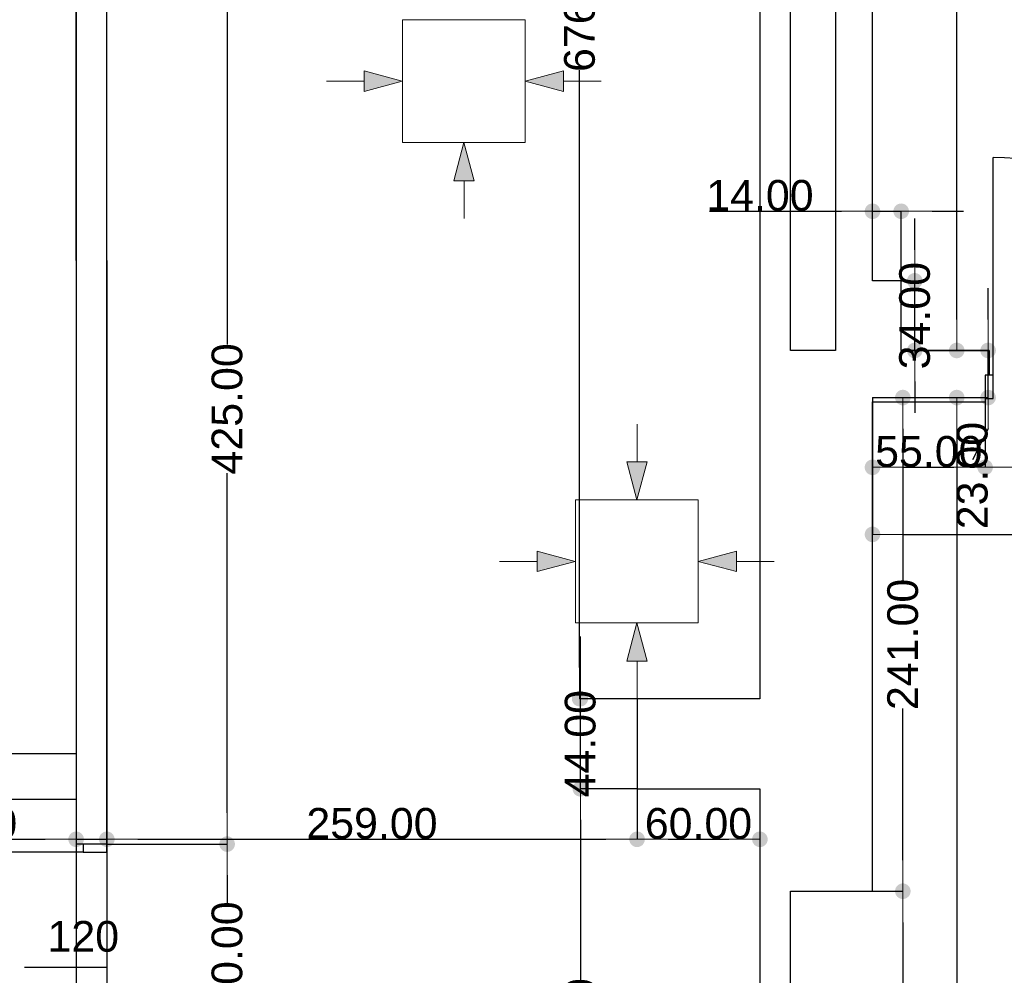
# Model space of a CAD drawing. Header units: millimetres. Extents: x -175445 to -20415, y -559200 to 231527.
# Tile 76 of 256: x -129524 to -124714, y -171981 to -167316. Entities that reach past the tile are written whole.
import ezdxf

# ---------------------------------------------------------------- set-up
doc = ezdxf.new("R2010")
doc.units = ezdxf.units.MM
doc.header["$MEASUREMENT"] = 0
for name, color, linetype in [('Drzwi', 7, 'Continuous'), ('Linia', 7, 'Continuous'), ('Obiekt', 7, 'Continuous'), ('Słup', 7, 'Continuous'), ('Wymiary', 63, 'Continuous'), ('Ściana', 7, 'Continuous')]:
    doc.layers.add(name, color=color, linetype=linetype)
doc.styles.add('Arial', font='txt')
doc.dimstyles.new('GENERATED_STYLE__1', dxfattribs={"dimtxt": 150, "dimasz": 152, "dimexe": 0.18, "dimexo": 0, "dimgap": 0.09, "dimtad": 1, "dimtih": 1, "dimtoh": 1, "dimlfac": 0.1, "dimzin": 0, "dimdsep": 46, "dimtxsty": 'Arial', "dimblk": 'ARROWHEAD_11', "dimblk1": 'ARROWHEAD_11', "dimblk2": 'ARROWHEAD_11', "dimcen": 0.09, "dimclrd": 114, "dimclre": 114, "dimclrt": 114, "dimazin": 0, "dimtfac": 1, "dimtdec": 4, "dimtmove": 0, "dimatfit": 3, "dimfxl": 1, "dimtolj": 1, "dimtzin": 0, "dimarcsym": 0})
doc.dimstyles.new('GENERATED_STYLE__2', dxfattribs={"dimtxt": 150, "dimasz": 152, "dimexe": 0.18, "dimexo": 0, "dimgap": 0.09, "dimtad": 1, "dimlfac": 0.1, "dimzin": 0, "dimdsep": 46, "dimtxsty": 'Arial', "dimblk": 'ARROWHEAD_11', "dimblk1": 'ARROWHEAD_11', "dimblk2": 'ARROWHEAD_11', "dimcen": 0.09, "dimclrd": 114, "dimclre": 114, "dimclrt": 114, "dimazin": 0, "dimtfac": 1, "dimtdec": 4, "dimtmove": 0, "dimatfit": 3, "dimfxl": 1, "dimtolj": 1, "dimtzin": 0, "dimarcsym": 0})

# ---------------------------------------------------------------- blocks, each defined once
blk = doc.blocks.new('ARROWHEAD_11')
at = {"color": 0, "linetype": 'Continuous', "lineweight": 0}
blk.add_line((0, 0), (-1, 0), dxfattribs=at)
at = {"color": 0, "linetype": 'Continuous', "lineweight": 0, "const_width": 0.25, "flags": 128}
blk.add_lwpolyline([(-0.125, 0, 1), (0.125, 0, 1)], format="xyb", close=True, dxfattribs=at)
blk = doc.blocks.new('*D1146')
at = {"layer": 'Defpoints', "color": 0}
for p in [(-129248, -168490.7), (-129248, -171317.2), (-136198, -171977.7)]:
    blk.add_point(p, dxfattribs=at)
at = {"layer": 'Wymiary', "color": 114, "lineweight": -2}
for p, q in [((-129248, -168490.7), (-129248, -171317.4)), ((-136198, -171977.7), (-136198, -171317)), ((-136046, -171317.2), (-129400, -171317.2))]:
    blk.add_line(p, q, dxfattribs=at)
at = {"layer": 'Wymiary', "color": 114, "lineweight": -2, "xscale": 152, "yscale": 152, "zscale": 152, "rotation": 180}
blk.add_blockref('ARROWHEAD_11', (-136198, -171317.2), dxfattribs=at)
at = {"layer": 'Wymiary', "color": 114, "lineweight": -2, "xscale": 152, "yscale": 152, "zscale": 152}
blk.add_blockref('ARROWHEAD_11', (-129248, -171317.2), dxfattribs=at)
at = {"layer": 'Wymiary', "color": 114, "lineweight": 13, "insert": (-132723, -171240.5), "char_height": 150, "attachment_point": 5, "style": 'Arial'}
blk.add_mtext('\\A1;695.00', dxfattribs=at)
blk = doc.blocks.new('*D1147')
at = {"layer": 'Defpoints', "color": 0}
for p in [(-129248, -168490.7), (-129098, -168490.7), (-129098, -171317.2)]:
    blk.add_point(p, dxfattribs=at)
at = {"layer": 'Wymiary', "color": 114, "lineweight": -2}
for p, q in [((-129248, -168490.7), (-129248, -171317.4)), ((-129098, -168490.7), (-129098, -171317.4)), ((-130043.6, -171317.2), (-129552, -171317.2)), ((-129552, -171317.2), (-129400, -171317.2)), ((-129248, -171317.2), (-129098, -171317.2)), ((-128946, -171317.2), (-128794, -171317.2))]:
    blk.add_line(p, q, dxfattribs=at)
at = {"layer": 'Wymiary', "color": 114, "lineweight": -2, "xscale": 152, "yscale": 152, "zscale": 152}
blk.add_blockref('ARROWHEAD_11', (-129248, -171317.2), dxfattribs=at)
at = {"layer": 'Wymiary', "color": 114, "lineweight": -2, "xscale": 152, "yscale": 152, "zscale": 152, "rotation": 180}
blk.add_blockref('ARROWHEAD_11', (-129098, -171317.2), dxfattribs=at)
at = {"layer": 'Wymiary', "color": 114, "lineweight": 13, "insert": (-129797.9, -171240.5), "char_height": 150, "attachment_point": 5, "style": 'Arial'}
blk.add_mtext('\\A1;15.00', dxfattribs=at)
blk = doc.blocks.new('*D1148')
at = {"layer": 'Defpoints', "color": 0}
for p in [(-129098, -168490.7), (-126508, -171070.6), (-126508, -171317.2)]:
    blk.add_point(p, dxfattribs=at)
at = {"layer": 'Wymiary', "color": 114, "lineweight": -2}
for p, q in [((-129098, -168490.7), (-129098, -171317.4)), ((-126508, -171070.6), (-126508, -171317.4)), ((-128946, -171317.2), (-126660, -171317.2))]:
    blk.add_line(p, q, dxfattribs=at)
at = {"layer": 'Wymiary', "color": 114, "lineweight": -2, "xscale": 152, "yscale": 152, "zscale": 152, "rotation": 180}
blk.add_blockref('ARROWHEAD_11', (-129098, -171317.2), dxfattribs=at)
at = {"layer": 'Wymiary', "color": 114, "lineweight": -2, "xscale": 152, "yscale": 152, "zscale": 152}
blk.add_blockref('ARROWHEAD_11', (-126508, -171317.2), dxfattribs=at)
at = {"layer": 'Wymiary', "color": 114, "lineweight": 13, "insert": (-127803, -171240.5), "char_height": 150, "attachment_point": 5, "style": 'Arial'}
blk.add_mtext('\\A1;259.00', dxfattribs=at)
blk = doc.blocks.new('*D1149')
at = {"layer": 'Defpoints', "color": 0}
for p in [(-126508, -171070.6), (-125908, -171070.6), (-125908, -171317.2)]:
    blk.add_point(p, dxfattribs=at)
at = {"layer": 'Wymiary', "color": 114, "lineweight": -2}
for p, q in [((-126508, -171070.6), (-126508, -171317.4)), ((-125908, -171070.6), (-125908, -171317.4)), ((-126356, -171317.2), (-126060, -171317.2))]:
    blk.add_line(p, q, dxfattribs=at)
at = {"layer": 'Wymiary', "color": 114, "lineweight": -2, "xscale": 152, "yscale": 152, "zscale": 152, "rotation": 180}
blk.add_blockref('ARROWHEAD_11', (-126508, -171317.2), dxfattribs=at)
at = {"layer": 'Wymiary', "color": 114, "lineweight": -2, "xscale": 152, "yscale": 152, "zscale": 152}
blk.add_blockref('ARROWHEAD_11', (-125908, -171317.2), dxfattribs=at)
at = {"layer": 'Wymiary', "color": 114, "lineweight": 13, "insert": (-126208, -171240.5), "char_height": 150, "attachment_point": 5, "style": 'Arial'}
blk.add_mtext('\\A1;60.00', dxfattribs=at)
blk = doc.blocks.new('*D1154')
at = {"layer": 'Defpoints', "color": 0}
for p in [(-129248, -168490.7), (-129248, -173190.3), (-131338, -173560.6)]:
    blk.add_point(p, dxfattribs=at)
at = {"layer": 'Wymiary', "color": 114, "lineweight": -2}
for p, q in [((-129248, -168490.7), (-129248, -173190.5)), ((-131338, -173560.6), (-131338, -173190.1)), ((-131186, -173190.3), (-129400, -173190.3))]:
    blk.add_line(p, q, dxfattribs=at)
at = {"layer": 'Wymiary', "color": 114, "lineweight": -2, "xscale": 152, "yscale": 152, "zscale": 152, "rotation": 180}
blk.add_blockref('ARROWHEAD_11', (-131338, -173190.3), dxfattribs=at)
at = {"layer": 'Wymiary', "color": 114, "lineweight": -2, "xscale": 152, "yscale": 152, "zscale": 152}
blk.add_blockref('ARROWHEAD_11', (-129248, -173190.3), dxfattribs=at)
at = {"layer": 'Wymiary', "color": 114, "lineweight": 13, "insert": (-130406.8, -173113.6), "char_height": 150, "attachment_point": 5, "style": 'Arial'}
blk.add_mtext('\\A1;209.00', dxfattribs=at)
blk = doc.blocks.new('*D1155')
at = {"layer": 'Defpoints', "color": 0}
for p in [(-129248, -168490.7), (-129098, -168490.7), (-129098, -173190.3)]:
    blk.add_point(p, dxfattribs=at)
at = {"layer": 'Wymiary', "color": 114, "lineweight": -2}
for p, q in [((-129248, -168490.7), (-129248, -173190.5)), ((-129098, -168490.7), (-129098, -173190.5)), ((-130043.6, -173190.3), (-129552, -173190.3)), ((-129552, -173190.3), (-129400, -173190.3)), ((-129248, -173190.3), (-129098, -173190.3)), ((-128946, -173190.3), (-128794, -173190.3))]:
    blk.add_line(p, q, dxfattribs=at)
at = {"layer": 'Wymiary', "color": 114, "lineweight": -2, "xscale": 152, "yscale": 152, "zscale": 152}
blk.add_blockref('ARROWHEAD_11', (-129248, -173190.3), dxfattribs=at)
at = {"layer": 'Wymiary', "color": 114, "lineweight": -2, "xscale": 152, "yscale": 152, "zscale": 152, "rotation": 180}
blk.add_blockref('ARROWHEAD_11', (-129098, -173190.3), dxfattribs=at)
at = {"layer": 'Wymiary', "color": 114, "lineweight": 13, "insert": (-129797.9, -173113.6), "char_height": 150, "attachment_point": 5, "style": 'Arial'}
blk.add_mtext('\\A1;15.00', dxfattribs=at)
blk = doc.blocks.new('*D1156')
at = {"layer": 'Defpoints', "color": 0}
for p in [(-129098, -168490.7), (-129088, -173190.3), (-129088, -173760.6)]:
    blk.add_point(p, dxfattribs=at)
at = {"layer": 'Wymiary', "color": 114, "lineweight": -2}
for p, q in [((-129098, -168490.7), (-129098, -173190.5)), ((-129250, -173190.3), (-129402, -173190.3)), ((-129098, -173190.3), (-129088, -173190.3)), ((-129088, -173760.6), (-129088, -173190.1)), ((-128784, -173190.3), (-128936, -173190.3)), ((-128408.9, -173190.3), (-128784, -173190.3))]:
    blk.add_line(p, q, dxfattribs=at)
at = {"layer": 'Wymiary', "color": 114, "lineweight": -2, "xscale": 152, "yscale": 152, "zscale": 152}
blk.add_blockref('ARROWHEAD_11', (-129098, -173190.3), dxfattribs=at)
at = {"layer": 'Wymiary', "color": 114, "lineweight": -2, "xscale": 152, "yscale": 152, "zscale": 152, "rotation": 180}
blk.add_blockref('ARROWHEAD_11', (-129088, -173190.3), dxfattribs=at)
at = {"layer": 'Wymiary', "color": 114, "lineweight": 13, "insert": (-128596.4, -173113.6), "char_height": 150, "attachment_point": 5, "style": 'Arial'}
blk.add_mtext('\\A1;1.00', dxfattribs=at)
blk = doc.blocks.new('*D1568')
at = {"layer": 'Defpoints', "color": 0}
for p in [(-132828, -163570.7), (-129248, -164138.9), (-129248, -168490.7)]:
    blk.add_point(p, dxfattribs=at)
at = {"layer": 'Wymiary', "color": 114, "lineweight": -2}
for p, q in [((-132828, -163570.7), (-132828, -164139)), ((-132676, -164138.9), (-129400, -164138.9)), ((-129248, -168490.7), (-129248, -164138.7))]:
    blk.add_line(p, q, dxfattribs=at)
at = {"layer": 'Wymiary', "color": 114, "lineweight": -2, "xscale": 152, "yscale": 152, "zscale": 152, "rotation": 180}
blk.add_blockref('ARROWHEAD_11', (-132828, -164138.9), dxfattribs=at)
at = {"layer": 'Wymiary', "color": 114, "lineweight": -2, "xscale": 152, "yscale": 152, "zscale": 152}
blk.add_blockref('ARROWHEAD_11', (-129248, -164138.9), dxfattribs=at)
at = {"layer": 'Wymiary', "color": 114, "lineweight": 13, "insert": (-131038, -164062.1), "char_height": 150, "attachment_point": 5, "style": 'Arial'}
blk.add_mtext('\\A1;358.00', dxfattribs=at)
blk = doc.blocks.new('*D1569')
at = {"layer": 'Defpoints', "color": 0}
for p in [(-128828, -163420.7), (-128828, -164138.9), (-129248, -168490.7)]:
    blk.add_point(p, dxfattribs=at)
at = {"layer": 'Wymiary', "color": 114, "lineweight": -2}
for p, q in [((-128828, -163420.7), (-128828, -164139)), ((-129248, -168490.7), (-129248, -164138.7)), ((-129096, -164138.9), (-128980, -164138.9))]:
    blk.add_line(p, q, dxfattribs=at)
at = {"layer": 'Wymiary', "color": 114, "lineweight": -2, "xscale": 152, "yscale": 152, "zscale": 152, "rotation": 180}
blk.add_blockref('ARROWHEAD_11', (-129248, -164138.9), dxfattribs=at)
at = {"layer": 'Wymiary', "color": 114, "lineweight": -2, "xscale": 152, "yscale": 152, "zscale": 152}
blk.add_blockref('ARROWHEAD_11', (-128828, -164138.9), dxfattribs=at)
at = {"layer": 'Wymiary', "color": 114, "lineweight": 13, "insert": (-129038, -164062.2), "char_height": 150, "attachment_point": 5, "style": 'Arial'}
blk.add_mtext('\\A1;42.00', dxfattribs=at)
blk = doc.blocks.new('*D1584')
at = {"layer": 'Defpoints', "color": 0}
for p in [(-125358, -169160.6), (-124808, -169180.6), (-124808, -169501.1)]:
    blk.add_point(p, dxfattribs=at)
at = {"layer": 'Wymiary', "color": 114, "lineweight": -2}
for p, q in [((-125358, -169160.6), (-125358, -169501.3)), ((-124808, -169180.6), (-124808, -169501.3)), ((-125206, -169501.1), (-124960, -169501.1))]:
    blk.add_line(p, q, dxfattribs=at)
at = {"layer": 'Wymiary', "color": 114, "lineweight": -2, "xscale": 152, "yscale": 152, "zscale": 152, "rotation": 180}
blk.add_blockref('ARROWHEAD_11', (-125358, -169501.1), dxfattribs=at)
at = {"layer": 'Wymiary', "color": 114, "lineweight": -2, "xscale": 152, "yscale": 152, "zscale": 152}
blk.add_blockref('ARROWHEAD_11', (-124808, -169501.1), dxfattribs=at)
at = {"layer": 'Wymiary', "color": 114, "lineweight": 13, "insert": (-125083, -169424.4), "char_height": 150, "attachment_point": 5, "style": 'Arial'}
blk.add_mtext('\\A1;55.00', dxfattribs=at)
blk = doc.blocks.new('*D1585')
at = {"layer": 'Defpoints', "color": 0}
for p in [(-124808, -169180.6), (-122778, -169180.6), (-122778, -169501.1)]:
    blk.add_point(p, dxfattribs=at)
at = {"layer": 'Wymiary', "color": 114, "lineweight": -2}
for p, q in [((-124808, -169180.6), (-124808, -169501.3)), ((-122778, -169180.6), (-122778, -169501.3)), ((-124656, -169501.1), (-122930, -169501.1))]:
    blk.add_line(p, q, dxfattribs=at)
at = {"layer": 'Wymiary', "color": 114, "lineweight": -2, "xscale": 152, "yscale": 152, "zscale": 152, "rotation": 180}
blk.add_blockref('ARROWHEAD_11', (-124808, -169501.1), dxfattribs=at)
at = {"layer": 'Wymiary', "color": 114, "lineweight": -2, "xscale": 152, "yscale": 152, "zscale": 152}
blk.add_blockref('ARROWHEAD_11', (-122778, -169501.1), dxfattribs=at)
at = {"layer": 'Wymiary', "color": 114, "lineweight": 13, "insert": (-123793, -169424.3), "char_height": 150, "attachment_point": 5, "style": 'Arial'}
blk.add_mtext('\\A1;203.00', dxfattribs=at)
blk = doc.blocks.new('*D1591')
at = {"layer": 'Defpoints', "color": 0}
for p in [(-125358, -169160.6), (-124946.7, -169160.6), (-120608, -175740.6)]:
    blk.add_point(p, dxfattribs=at)
at = {"layer": 'Wymiary', "color": 114, "lineweight": -2}
for p, q in [((-125358, -169160.6), (-124946.5, -169160.6)), ((-124946.7, -169312.6), (-124946.7, -172252.9)), ((-124946.7, -175588.6), (-124946.7, -172876.1)), ((-120608, -175740.6), (-124946.9, -175740.6))]:
    blk.add_line(p, q, dxfattribs=at)
at = {"layer": 'Wymiary', "color": 114, "lineweight": -2, "xscale": 152, "yscale": 152, "zscale": 152}
for p, rotation in [((-124946.7, -169160.6), 90), ((-124946.7, -175740.6), 270)]:
    blk.add_blockref('ARROWHEAD_11', p, dxfattribs=dict(at, rotation=rotation))
at = {"layer": 'Wymiary', "color": 114, "lineweight": 13, "insert": (-124946.7, -172564.5), "char_height": 150, "attachment_point": 5, "rotation": 90, "style": 'Arial'}
blk.add_mtext('\\A1;658.00', dxfattribs=at)
blk = doc.blocks.new('*D1592')
at = {"layer": 'Defpoints', "color": 0}
for p in [(-125218, -168930.6), (-124793.3, -168930.6), (-125358, -169160.6)]:
    blk.add_point(p, dxfattribs=at)
at = {"layer": 'Wymiary', "color": 114, "lineweight": -2}
for p, q in [((-124793.3, -168778.6), (-124793.3, -168626.6)), ((-125218, -168930.6), (-124793.1, -168930.6)), ((-124793.3, -169160.6), (-124793.3, -168930.6)), ((-125358, -169160.6), (-124793.1, -169160.6)), ((-124793.3, -169312.6), (-124870, -169464.6))]:
    blk.add_line(p, q, dxfattribs=at)
at = {"layer": 'Wymiary', "color": 114, "lineweight": -2, "xscale": 152, "yscale": 152, "zscale": 152}
for p, rotation in [((-124793.3, -168930.6), 270), ((-124793.3, -169160.6), 90)]:
    blk.add_blockref('ARROWHEAD_11', p, dxfattribs=dict(at, rotation=rotation))
at = {"layer": 'Wymiary', "color": 114, "lineweight": 13, "insert": (-124870, -169541.4), "char_height": 150, "attachment_point": 5, "rotation": 90, "style": 'Arial'}
blk.add_mtext('\\A1;23.00', dxfattribs=at)
blk = doc.blocks.new('*D1593')
at = {"layer": 'Defpoints', "color": 0}
for p in [(-125358, -163580.6), (-124946.7, -163580.6), (-125218, -168930.6)]:
    blk.add_point(p, dxfattribs=at)
at = {"layer": 'Wymiary', "color": 114, "lineweight": -2}
for p, q in [((-125358, -163580.6), (-124946.5, -163580.6)), ((-124946.7, -163732.6), (-124946.7, -165944.4)), ((-124946.7, -168778.6), (-124946.7, -166566.8)), ((-125218, -168930.6), (-124946.5, -168930.6))]:
    blk.add_line(p, q, dxfattribs=at)
at = {"layer": 'Wymiary', "color": 114, "lineweight": -2, "xscale": 152, "yscale": 152, "zscale": 152}
for p, rotation in [((-124946.7, -163580.6), 90), ((-124946.7, -168930.6), 270)]:
    blk.add_blockref('ARROWHEAD_11', p, dxfattribs=dict(at, rotation=rotation))
at = {"layer": 'Wymiary', "color": 114, "lineweight": 13, "insert": (-124946.7, -166255.6), "char_height": 150, "attachment_point": 5, "rotation": 90, "style": 'Arial'}
blk.add_mtext('\\A1;535.00', dxfattribs=at)
blk = doc.blocks.new('*D1594')
at = {"layer": 'Defpoints', "color": 0}
for p in [(-125218, -168590.6), (-125151.7, -168590.6), (-125218, -168930.6)]:
    blk.add_point(p, dxfattribs=at)
at = {"layer": 'Wymiary', "color": 114, "lineweight": -2}
for p, q in [((-125151.7, -168438.6), (-125151.7, -168286.6)), ((-125218, -168590.6), (-125151.5, -168590.6)), ((-125151.7, -168930.6), (-125151.7, -168590.6)), ((-125218, -168930.6), (-125151.5, -168930.6)), ((-125151.7, -169082.6), (-125151.7, -169234.6))]:
    blk.add_line(p, q, dxfattribs=at)
at = {"layer": 'Wymiary', "color": 114, "lineweight": -2, "xscale": 152, "yscale": 152, "zscale": 152}
for p, rotation in [((-125151.7, -168590.6), 270), ((-125151.7, -168930.6), 90)]:
    blk.add_blockref('ARROWHEAD_11', p, dxfattribs=dict(at, rotation=rotation))
at = {"layer": 'Wymiary', "color": 114, "lineweight": 13, "insert": (-125151.7, -168760.6), "char_height": 150, "attachment_point": 5, "rotation": 90, "style": 'Arial'}
blk.add_mtext('\\A1;34.00', dxfattribs=at)
blk = doc.blocks.new('*D1595')
at = {"layer": 'Defpoints', "color": 0}
for p in [(-125218, -168251), (-125358, -168590.6), (-125218, -168590.6)]:
    blk.add_point(p, dxfattribs=at)
at = {"layer": 'Wymiary', "color": 114, "lineweight": -2}
for p, q in [((-126153.7, -168251), (-125662, -168251)), ((-125662, -168251), (-125510, -168251)), ((-125358, -168590.6), (-125358, -168250.8)), ((-125358, -168251), (-125218, -168251)), ((-125218, -168590.6), (-125218, -168250.8)), ((-125066, -168251), (-124914, -168251))]:
    blk.add_line(p, q, dxfattribs=at)
at = {"layer": 'Wymiary', "color": 114, "lineweight": -2, "xscale": 152, "yscale": 152, "zscale": 152}
blk.add_blockref('ARROWHEAD_11', (-125358, -168251), dxfattribs=at)
at = {"layer": 'Wymiary', "color": 114, "lineweight": -2, "xscale": 152, "yscale": 152, "zscale": 152, "rotation": 180}
blk.add_blockref('ARROWHEAD_11', (-125218, -168251), dxfattribs=at)
at = {"layer": 'Wymiary', "color": 114, "lineweight": 13, "insert": (-125907.9, -168174.3), "char_height": 150, "attachment_point": 5, "style": 'Arial'}
blk.add_mtext('\\A1;14.00', dxfattribs=at)
blk = doc.blocks.new('*D1608')
at = {"layer": 'Defpoints', "color": 0}
for p in [(-125358, -169160.6), (-118818, -169180.6), (-118818, -169828.7)]:
    blk.add_point(p, dxfattribs=at)
at = {"layer": 'Wymiary', "color": 114, "lineweight": -2}
for p, q in [((-125358, -169160.6), (-125358, -169828.9)), ((-118818, -169180.6), (-118818, -169828.9)), ((-125206, -169828.7), (-118970, -169828.7))]:
    blk.add_line(p, q, dxfattribs=at)
at = {"layer": 'Wymiary', "color": 114, "lineweight": -2, "xscale": 152, "yscale": 152, "zscale": 152, "rotation": 180}
blk.add_blockref('ARROWHEAD_11', (-125358, -169828.7), dxfattribs=at)
at = {"layer": 'Wymiary', "color": 114, "lineweight": -2, "xscale": 152, "yscale": 152, "zscale": 152}
blk.add_blockref('ARROWHEAD_11', (-118818, -169828.7), dxfattribs=at)
at = {"layer": 'Wymiary', "color": 114, "lineweight": 13, "insert": (-122088, -169752.1), "char_height": 150, "attachment_point": 5, "style": 'Arial'}
blk.add_mtext('\\A1;654.00', dxfattribs=at)
blk = doc.blocks.new('*D1610')
at = {"layer": 'Defpoints', "color": 0}
for p in [(-125358, -171570.6), (-125209.9, -171570.6), (-125398, -173810.6)]:
    blk.add_point(p, dxfattribs=at)
at = {"layer": 'Wymiary', "color": 114, "lineweight": -2}
for p, q in [((-125358, -171570.6), (-125209.7, -171570.6)), ((-125209.9, -171722.6), (-125209.9, -172378.2)), ((-125209.9, -173658.6), (-125209.9, -173003.1)), ((-125398, -173810.6), (-125209.7, -173810.6))]:
    blk.add_line(p, q, dxfattribs=at)
at = {"layer": 'Wymiary', "color": 114, "lineweight": -2, "xscale": 152, "yscale": 152, "zscale": 152}
for p, rotation in [((-125209.9, -171570.6), 90), ((-125209.9, -173810.6), 270)]:
    blk.add_blockref('ARROWHEAD_11', p, dxfattribs=dict(at, rotation=rotation))
at = {"layer": 'Wymiary', "color": 114, "lineweight": 13, "insert": (-125209.9, -172690.6), "char_height": 150, "attachment_point": 5, "rotation": 90, "style": 'Arial'}
blk.add_mtext('\\A1;224.00', dxfattribs=at)
blk = doc.blocks.new('*D1611')
at = {"layer": 'Defpoints', "color": 0}
for p in [(-125358, -169160.6), (-125209.9, -169160.6), (-125358, -171570.6)]:
    blk.add_point(p, dxfattribs=at)
at = {"layer": 'Wymiary', "color": 114, "lineweight": -2}
for p, q in [((-125358, -169160.6), (-125209.7, -169160.6)), ((-125209.9, -169312.6), (-125209.9, -170053.2)), ((-125209.9, -171418.6), (-125209.9, -170678.1)), ((-125358, -171570.6), (-125209.7, -171570.6))]:
    blk.add_line(p, q, dxfattribs=at)
at = {"layer": 'Wymiary', "color": 114, "lineweight": -2, "xscale": 152, "yscale": 152, "zscale": 152}
for p, rotation in [((-125209.9, -169160.6), 90), ((-125209.9, -171570.6), 270)]:
    blk.add_blockref('ARROWHEAD_11', p, dxfattribs=dict(at, rotation=rotation))
at = {"layer": 'Wymiary', "color": 114, "lineweight": 13, "insert": (-125209.9, -170365.6), "char_height": 150, "attachment_point": 5, "rotation": 90, "style": 'Arial'}
blk.add_mtext('\\A1;241.00', dxfattribs=at)
blk = doc.blocks.new('*D1643')
at = {"layer": 'Defpoints', "color": 0}
for p in [(-129098, -171340.7), (-128510.4, -171340.7), (-129098, -172540.7)]:
    blk.add_point(p, dxfattribs=at)
at = {"layer": 'Wymiary', "color": 114, "lineweight": -2}
for p, q in [((-129098, -171340.7), (-128510.2, -171340.7)), ((-128510.4, -171492.7), (-128510.4, -171636.5)), ((-128510.4, -172388.7), (-128510.4, -172244.8)), ((-129098, -172540.7), (-128510.2, -172540.7))]:
    blk.add_line(p, q, dxfattribs=at)
at = {"layer": 'Wymiary', "color": 114, "lineweight": -2, "xscale": 152, "yscale": 152, "zscale": 152}
for p, rotation in [((-128510.4, -171340.7), 90), ((-128510.4, -172540.7), 270)]:
    blk.add_blockref('ARROWHEAD_11', p, dxfattribs=dict(at, rotation=rotation))
at = {"layer": 'Wymiary', "color": 114, "lineweight": 13, "insert": (-128510.4, -171940.7), "char_height": 150, "attachment_point": 5, "rotation": 90, "style": 'Arial'}
blk.add_mtext('\\A1;120.00', dxfattribs=at)
blk = doc.blocks.new('*D1644')
at = {"layer": 'Defpoints', "color": 0}
for p in [(-128828, -167090.7), (-128510.4, -167090.7), (-129098, -171340.7)]:
    blk.add_point(p, dxfattribs=at)
at = {"layer": 'Wymiary', "color": 114, "lineweight": -2}
for p, q in [((-128828, -167090.7), (-128510.2, -167090.7)), ((-128510.4, -167242.7), (-128510.4, -168901.5)), ((-128510.4, -171188.7), (-128510.4, -169529.9)), ((-129098, -171340.7), (-128510.2, -171340.7))]:
    blk.add_line(p, q, dxfattribs=at)
at = {"layer": 'Wymiary', "color": 114, "lineweight": -2, "xscale": 152, "yscale": 152, "zscale": 152}
for p, rotation in [((-128510.4, -167090.7), 90), ((-128510.4, -171340.7), 270)]:
    blk.add_blockref('ARROWHEAD_11', p, dxfattribs=dict(at, rotation=rotation))
at = {"layer": 'Wymiary', "color": 114, "lineweight": 13, "insert": (-128510.4, -169215.7), "char_height": 150, "attachment_point": 5, "rotation": 90, "style": 'Arial'}
blk.add_mtext('\\A1;425.00', dxfattribs=at)
blk = doc.blocks.new('*D1648')
at = {"layer": 'Defpoints', "color": 0}
for p in [(-126785.1, -171070.6), (-126508, -171070.6), (-130743.7, -173560.6)]:
    blk.add_point(p, dxfattribs=at)
at = {"layer": 'Wymiary', "color": 114, "lineweight": -2}
for p, q in [((-126508, -171070.6), (-126785.3, -171070.6)), ((-126785.1, -171222.6), (-126785.1, -172003.1)), ((-126785.1, -173408.6), (-126785.1, -172628.1)), ((-130743.7, -173560.6), (-126784.9, -173560.6))]:
    blk.add_line(p, q, dxfattribs=at)
at = {"layer": 'Wymiary', "color": 114, "lineweight": -2, "xscale": 152, "yscale": 152, "zscale": 152}
for p, rotation in [((-126785.1, -171070.6), 90), ((-126785.1, -173560.6), 270)]:
    blk.add_blockref('ARROWHEAD_11', p, dxfattribs=dict(at, rotation=rotation))
at = {"layer": 'Wymiary', "color": 114, "lineweight": 13, "insert": (-126785.1, -172315.6), "char_height": 150, "attachment_point": 5, "rotation": 90, "style": 'Arial'}
blk.add_mtext('\\A1;249.00', dxfattribs=at)
blk = doc.blocks.new('*D1649')
at = {"layer": 'Defpoints', "color": 0}
for p in [(-126785.1, -170630.6), (-126508, -170630.6), (-126508, -171070.6)]:
    blk.add_point(p, dxfattribs=at)
at = {"layer": 'Wymiary', "color": 114, "lineweight": -2}
for p, q in [((-126785.1, -170478.6), (-126785.1, -170326.6)), ((-126508, -170630.6), (-126785.3, -170630.6)), ((-126785.1, -171070.6), (-126785.1, -170630.6)), ((-126508, -171070.6), (-126785.3, -171070.6)), ((-126785.1, -171222.6), (-126785.1, -171374.6))]:
    blk.add_line(p, q, dxfattribs=at)
at = {"layer": 'Wymiary', "color": 114, "lineweight": -2, "xscale": 152, "yscale": 152, "zscale": 152}
for p, rotation in [((-126785.1, -170630.6), 270), ((-126785.1, -171070.6), 90)]:
    blk.add_blockref('ARROWHEAD_11', p, dxfattribs=dict(at, rotation=rotation))
at = {"layer": 'Wymiary', "color": 114, "lineweight": 13, "insert": (-126785.1, -170850.6), "char_height": 150, "attachment_point": 5, "rotation": 90, "style": 'Arial'}
blk.add_mtext('\\A1;44.00', dxfattribs=at)
blk = doc.blocks.new('*D1650')
at = {"layer": 'Defpoints', "color": 0}
for p in [(-126788.6, -163870.6), (-126508, -163870.6), (-126680.1, -170630.6)]:
    blk.add_point(p, dxfattribs=at)
at = {"layer": 'Wymiary', "color": 114, "lineweight": -2}
for p, q in [((-126508, -163870.6), (-126788.7, -163870.6)), ((-126788.6, -164022.6), (-126788.6, -166939)), ((-126788.6, -170478.6), (-126788.6, -167562.2)), ((-126680.1, -170630.6), (-126788.7, -170630.6))]:
    blk.add_line(p, q, dxfattribs=at)
at = {"layer": 'Wymiary', "color": 114, "lineweight": -2, "xscale": 152, "yscale": 152, "zscale": 152}
for p, rotation in [((-126788.6, -163870.6), 90), ((-126788.6, -170630.6), 270)]:
    blk.add_blockref('ARROWHEAD_11', p, dxfattribs=dict(at, rotation=rotation))
at = {"layer": 'Wymiary', "color": 114, "lineweight": 13, "insert": (-126788.6, -167250.6), "char_height": 150, "attachment_point": 5, "rotation": 90, "style": 'Arial'}
blk.add_mtext('\\A1;676.00', dxfattribs=at)

msp = doc.modelspace()

# ---------------------------------------------------------------- hatches: boundary and pattern name
at = {"layer": 'Linia', "linetype": 'Continuous', "lineweight": 13}
for points in [[(-127654.74, -167615.507), (-127841.342, -167565.507), (-127841.342, -167665.507)], [(-127053.94, -167615.507), (-126867.337, -167665.507), (-126867.337, -167565.507)], [(-127353.54, -167915.507), (-127403.291, -168102.176), (-127303.291, -168102.042)], [(-126508.513, -169660.219), (-126458.264, -169473.684), (-126558.264, -169473.55)], [(-126809.713, -169960.219), (-126996.316, -169910.219), (-126996.316, -170010.219)], [(-126208.913, -169960.219), (-126022.311, -170010.219), (-126022.311, -169910.219)], [(-126508.513, -170260.219), (-126558.264, -170446.888), (-126458.264, -170446.754)]]:
    msp.add_hatch(color=256, dxfattribs=at).paths.add_polyline_path(points)

# ---------------------------------------------------------------- linework, layer by layer
at = {"layer": 'Drzwi'}
for p, q in [((-124768.019, -169050.636), (-124768.019, -167988.636)), ((-124768.019, -169050.636), (-124808.019, -169050.636)), ((-124808.019, -169050.636), (-124808.019, -169165.636)), ((-124808.019, -169050.636), (-124808.019, -169165.636)), ((-124788.019, -169050.636), (-124808.019, -169050.636)), ((-124768.019, -169165.636), (-124768.019, -169050.636)), ((-124808.019, -169165.636), (-124768.019, -169165.636)), ((-129213.018, -171340.675), (-129213.018, -171380.675)), ((-129098.018, -171340.675), (-129213.018, -171340.675)), ((-129098.018, -171340.675), (-129213.018, -171340.675)), ((-129098.018, -171380.675), (-129098.018, -171340.675)), ((-129213.018, -171380.675), (-130333.018, -171380.675)), ((-129213.018, -171380.675), (-129098.018, -171380.675))]:
    msp.add_line(p, q, dxfattribs=at)
for centre, radius, start, end in [((-124768.019, -169050.636), 1062, 0, 90), ((-129213.018, -171380.675), 1120, 180, 270)]:
    msp.add_arc(centre, radius, start, end, dxfattribs=at)
at = {"layer": 'Linia', "lineweight": 13}
for p, q in [((-127053.94, -167315.907), (-127653.94, -167315.907)), ((-127653.94, -167315.907), (-127653.94, -167915.107)), ((-127053.94, -167915.107), (-127053.94, -167315.907)), ((-127654.74, -167615.507), (-127841.342, -167565.507)), ((-127841.342, -167665.507), (-127841.342, -167565.507)), ((-127053.94, -167615.507), (-126867.337, -167565.507)), ((-126867.337, -167565.507), (-126867.337, -167665.507)), ((-128025.115, -167615.507), (-127841.342, -167615.507)), ((-127654.74, -167615.507), (-127841.342, -167665.507)), ((-127053.94, -167615.507), (-126867.337, -167665.507)), ((-126683.565, -167615.507), (-126867.337, -167615.507)), ((-127653.94, -167915.907), (-127053.94, -167915.907)), ((-127353.54, -167915.507), (-127403.291, -168102.176)), ((-127353.54, -167915.507), (-127303.291, -168102.042)), ((-127303.291, -168102.042), (-127403.291, -168102.176)), ((-127353.045, -168285.881), (-127353.291, -168102.109)), ((-126508.019, -169289.845), (-126508.264, -169473.617)), ((-126508.513, -169660.219), (-126558.264, -169473.55)), ((-126558.264, -169473.55), (-126458.264, -169473.684)), ((-126508.513, -169660.219), (-126458.264, -169473.684)), ((-126208.913, -169660.619), (-126808.913, -169660.619)), ((-126808.913, -169660.619), (-126808.913, -170259.819)), ((-126208.913, -170259.819), (-126208.913, -169660.619)), ((-126809.713, -169960.219), (-126996.316, -169910.219)), ((-126996.316, -170010.219), (-126996.316, -169910.219)), ((-126208.913, -169960.219), (-126022.311, -169910.219)), ((-126022.311, -169910.219), (-126022.311, -170010.219)), ((-127180.088, -169960.219), (-126996.316, -169960.219)), ((-126809.713, -169960.219), (-126996.316, -170010.219)), ((-126208.913, -169960.219), (-126022.311, -170010.219)), ((-125838.538, -169960.219), (-126022.311, -169960.219)), ((-126808.913, -170260.619), (-126208.913, -170260.619)), ((-126508.513, -170260.219), (-126558.264, -170446.888)), ((-126508.513, -170260.219), (-126458.264, -170446.754)), ((-126458.264, -170446.754), (-126558.264, -170446.888)), ((-126508.019, -170630.594), (-126508.264, -170446.821))]:
    msp.add_line(p, q, dxfattribs=at)
at = {"layer": 'Obiekt'}
msp.add_line((-129499.397, -171940.675), (-129098.018, -171940.675), dxfattribs=at)
at = {"layer": 'Słup'}
for p, q in [((-125218.019, -168590.636), (-125358.019, -168590.636)), ((-125218.019, -168930.636), (-125218.019, -168590.636)), ((-125358.019, -171570.636), (-125358.019, -169180.636)), ((-125908.019, -170630.593), (-126508.019, -170630.593)), ((-126508.019, -170630.593), (-126508.019, -171070.594)), ((-126508.019, -171070.594), (-125908.019, -171070.594)), ((-125758.019, -171570.636), (-125358.019, -171570.636))]:
    msp.add_line(p, q, dxfattribs=at)
at = {"layer": 'Ściana'}
for p, q in [((-124788.019, -168930.636), (-124788.019, -169050.636)), ((-124788.019, -169050.636), (-124808.019, -169050.636)), ((-124808.019, -169050.636), (-124808.019, -169165.636)), ((-124808.019, -169165.636), (-124808.019, -169180.636)), ((-129213.018, -171340.675), (-129248.018, -171340.675)), ((-129098.018, -171340.675), (-129213.018, -171340.675))]:
    msp.add_line(p, q, dxfattribs=at)
at = {"layer": 'Ściana', "flags": 128}
for points in [[(-129248.018, -163570.675), (-129248.018, -170900.675)], [(-125358.019, -168590.636), (-125358.019, -163580.636)], [(-125908.019, -163870.594), (-125908.019, -170630.593)], [(-125758.019, -168930.636), (-125758.019, -163870.594)], [(-125538.019, -163870.594), (-125538.019, -168930.636)], [(-129098.018, -171340.675), (-129098.018, -167090.675)], [(-125538.019, -168930.636), (-125758.019, -168930.636)], [(-124788.019, -168930.636), (-125218.019, -168930.636)], [(-125358.019, -169180.636), (-124808.019, -169180.636)], [(-129248.018, -170900.675), (-132828.018, -170900.675)], [(-125908.019, -171070.594), (-125908.019, -173510.636)], [(-136198.018, -171120.675), (-129248.018, -171120.675)], [(-129248.018, -171120.675), (-129248.018, -171340.675)], [(-125758.019, -173810.636), (-125758.019, -171570.636)]]:
    msp.add_lwpolyline(points, dxfattribs=at)

# ---------------------------------------------------------------- texts
at = {"layer": 'Obiekt', "insert": (-129387.845, -171868.143), "char_height": 150, "attachment_point": 7, "style": 'Arial'}
msp.add_mtext('\\A1;{\\fArial|b0|i0|c238|p38;120}', dxfattribs=at)

# ---------------------------------------------------------------- dimensions: what is measured, and where the dimension line sits
at = {"layer": 'Wymiary', "lineweight": 13}
for base, p1, p2, picture, middle in [((-128828.018, -164138.869), (-129248.018, -168490.655), (-128828.018, -163420.675), '*D1569', (-129038.018, -164138.869)), ((-129248.018, -164138.869), (-132828.018, -163570.675), (-129248.018, -168490.655), '*D1568', (-131038.018, -164138.869)), ((-125218.019, -168250.98), (-125358.019, -168590.636), (-125218.019, -168590.636), '*D1595', (-125907.88, -168250.98)), ((-129248.018, -171317.185), (-136198.018, -171977.675), (-129248.018, -168490.655), '*D1146', (-132723.018, -171317.185)), ((-129248.018, -173190.318), (-131338.018, -173560.636), (-129248.018, -168490.655), '*D1154', (-130406.847, -173190.318)), ((-129098.018, -171317.185), (-129248.018, -168490.655), (-129098.018, -168490.655), '*D1147', (-129797.879, -171317.185)), ((-129098.018, -173190.318), (-129248.018, -168490.655), (-129098.018, -168490.655), '*D1155', (-129797.879, -173190.318)), ((-129088.019, -173190.318), (-129098.018, -168490.655), (-129088.019, -173760.636), '*D1156', (-128596.429, -173190.318)), ((-126508.019, -171317.185), (-129098.018, -168490.655), (-126508.019, -171070.594), '*D1148', (-127803.019, -171317.185)), ((-124808.019, -169501.071), (-125358.019, -169160.636), (-124808.019, -169180.636), '*D1584', (-125083.019, -169501.071)), ((-118818.019, -169828.745), (-125358.019, -169160.636), (-118818.019, -169180.636), '*D1608', (-122088.019, -169828.745)), ((-122778.019, -169501.071), (-124808.019, -169180.636), (-122778.019, -169180.636), '*D1585', (-123793.019, -169501.071)), ((-125908.019, -171317.185), (-126508.019, -171070.594), (-125908.019, -171070.594), '*D1149', (-126208.019, -171317.185))]:
    dim = msp.add_linear_dim(base=base, p1=p1, p2=p2, dimstyle='GENERATED_STYLE__1', dxfattribs=at)
    dim.commit()
    dim.dimension.update_dxf_attribs({"geometry": picture, "text_midpoint": middle, "dimtype": 160})
for base, p1, p2, picture, middle in [((-124946.721, -163580.636), (-125218.019, -168930.636), (-125358.019, -163580.636), '*D1593', (-124946.721, -166255.636)), ((-126788.565, -163870.594), (-126680.088, -170630.594), (-126508.019, -163870.594), '*D1650', (-126788.565, -167250.594)), ((-128510.374, -167090.675), (-129098.018, -171340.675), (-128828.018, -167090.675), '*D1644', (-128510.374, -169215.675)), ((-125151.706, -168590.636), (-125218.019, -168930.636), (-125218.019, -168590.636), '*D1594', (-125151.706, -168760.636)), ((-124793.267, -168930.636), (-125358.019, -169160.636), (-125218.019, -168930.636), '*D1592', (-124869.994, -169541.363)), ((-124946.721, -169160.636), (-120608.019, -175740.636), (-125358.019, -169160.636), '*D1591', (-124946.721, -172564.465)), ((-125209.913, -169160.636), (-125358.019, -171570.636), (-125358.019, -169160.636), '*D1611', (-125209.913, -170365.636)), ((-126785.088, -170630.594), (-126508.019, -171070.594), (-126508.019, -170630.594), '*D1649', (-126785.088, -170850.594)), ((-126785.088, -171070.594), (-130743.717, -173560.636), (-126508.019, -171070.594), '*D1648', (-126785.088, -172315.615)), ((-128510.374, -171340.675), (-129098.018, -172540.675), (-129098.018, -171340.675), '*D1643', (-128510.374, -171940.675)), ((-125209.913, -171570.636), (-125398.019, -173810.636), (-125358.019, -171570.636), '*D1610', (-125209.913, -172690.636))]:
    dim = msp.add_linear_dim(base=base, p1=p1, p2=p2, angle=90, dimstyle='GENERATED_STYLE__2', dxfattribs=at)
    dim.commit()
    dim.dimension.update_dxf_attribs({"geometry": picture, "text_midpoint": middle, "dimtype": 160, "text_rotation": 90})

doc.saveas('drawing.dxf')
